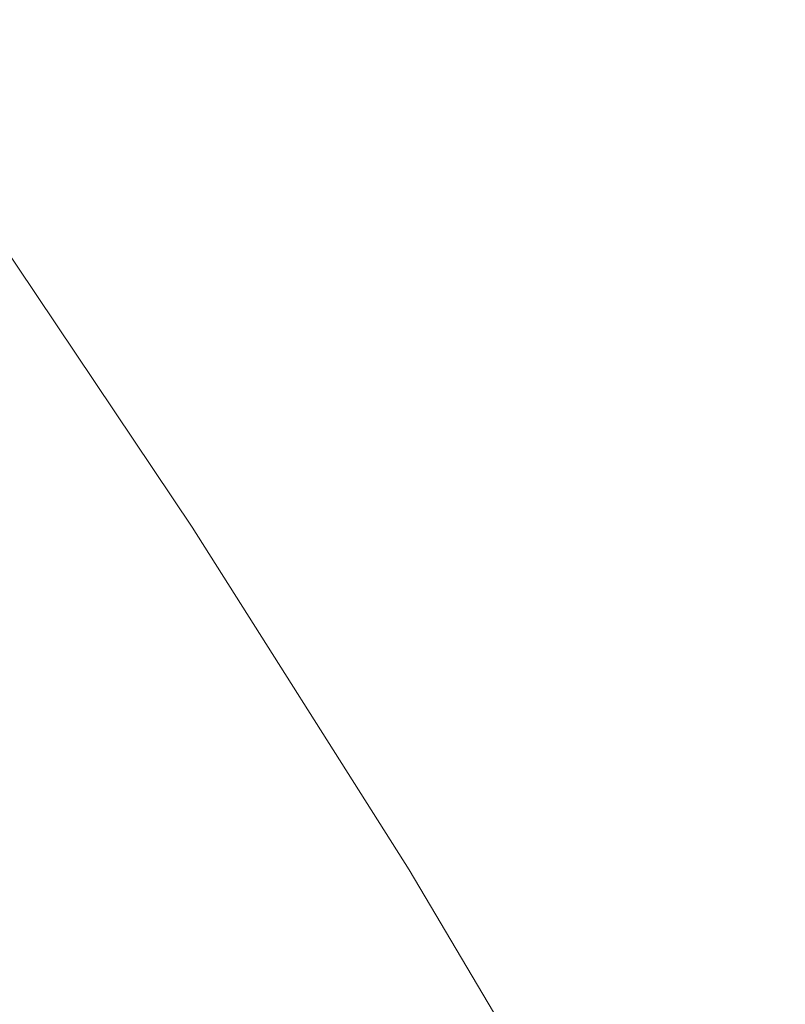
# Model space of a CAD drawing. Header units: millimetres. Extents: x 8 to 541, y 12 to 744.
# Tile 160 of 256: x 464.888 to 465.011, y 231.983 to 232.141. Entities that reach past the tile are written whole.
import ezdxf

# ---------------------------------------------------------------- set-up
doc = ezdxf.new("R2010")
doc.units = ezdxf.units.MM

msp = doc.modelspace()

# ---------------------------------------------------------------- linework, layer by layer
at = {"color": 252, "linetype": 'Continuous', "lineweight": 0, "flags": 128}
msp.add_lwpolyline([(465.06495, 231.36618), (465.07603, 231.37562), (465.09336, 231.39508), (465.10738, 231.41773), (465.11804, 231.44348), (465.12531, 231.47224), (465.12916, 231.5039), (465.12956, 231.53835), (465.12653, 231.57547), (465.12007, 231.61512), (465.11021, 231.65715), (465.09697, 231.7014), (465.08042, 231.74773), (465.06061, 231.79596), (465.03761, 231.84591), (465.0115, 231.89741), (464.98239, 231.95025), (464.95038, 232.00426), (464.91558, 232.05923), (464.87812, 232.11497), (464.83814, 232.17126), (464.79579, 232.22791), (464.75121, 232.2847), (464.70458, 232.34144)], dxfattribs=at)
at = {"color": 252, "linetype": 'Continuous', "lineweight": 0}
msp.add_open_spline([(465.16157, 233.89283), (465.16921, 233.88486), (465.21797, 233.834), (465.30407, 233.73818), (465.41854, 233.60625), (465.52704, 233.47394), (465.62915, 233.34254), (465.72385, 233.21309), (465.81041, 233.08647), (465.88855, 232.96333), (465.95771, 232.84463), (466.01727, 232.73131), (466.06657, 232.62423), (466.1056, 232.52387), (466.13407, 232.43105), (466.15163, 232.34668), (466.15799, 232.2714), (466.15349, 232.20536), (466.13817, 232.14904), (466.11331, 232.10551), (466.08086, 232.07334), (466.04301, 232.05058), (465.99524, 232.03451), (465.93584, 232.02729), (465.86357, 232.03083), (465.78248, 232.04535), (465.69316, 232.0708), (465.59594, 232.10734), (465.49161, 232.15444), (465.38106, 232.21165), (465.26511, 232.27856), (465.14425, 232.35525), (465.02049, 232.43963), (464.9359, 232.50245), (464.89409, 232.5335)], degree=3, knots=[0, 0, 0, 0, 0.0060386, 0.0385726, 0.0710951, 0.1037339, 0.1363721, 0.1688939, 0.2013997, 0.2340211, 0.2666419, 0.2991467, 0.3317089, 0.3643878, 0.3970663, 0.429628, 0.462133, 0.4947531, 0.5273703, 0.5598713, 0.5872552, 0.6146732, 0.6420574, 0.6745989, 0.707257, 0.7399158, 0.7724585, 0.8049889, 0.8376355, 0.8702821, 0.9028127, 0.9353758, 0.9680555, 1, 1, 1, 1], dxfattribs=at)

doc.saveas('drawing.dxf')
